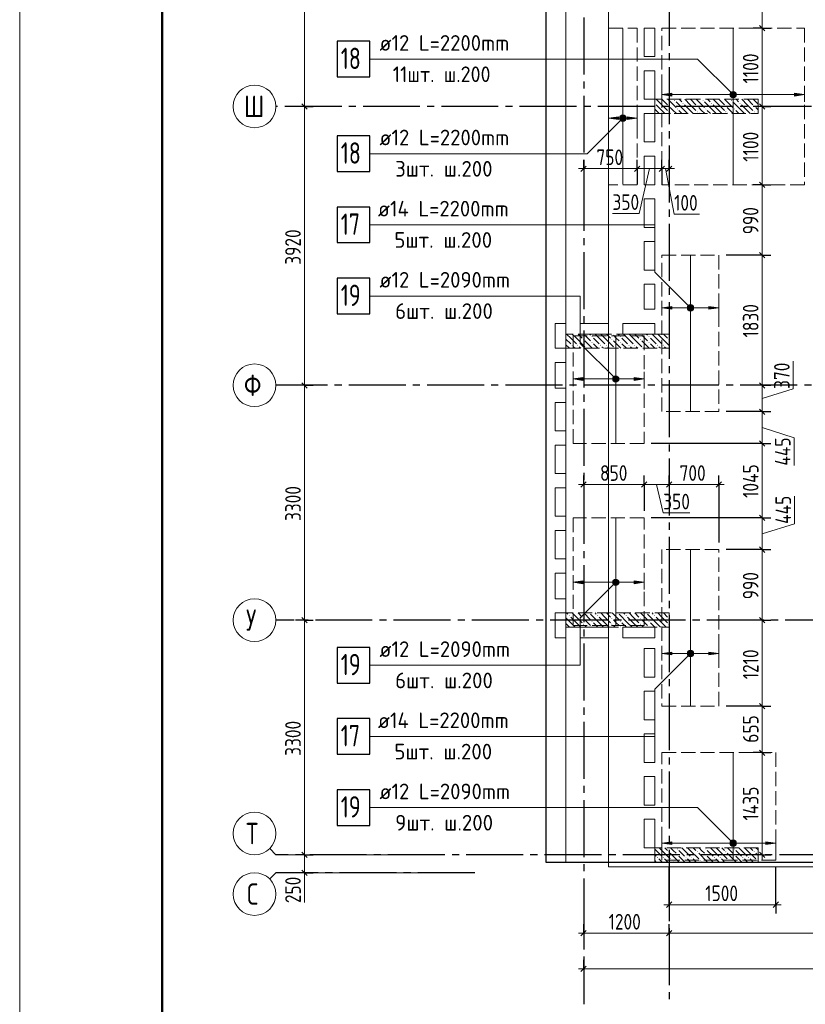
# Model space of a CAD drawing. Header units: millimetres. Extents: x 0 to 32165, y 0 to 42000.
# Tile 2 of 12: x 0 to 11037, y 15930 to 29769. Entities that reach past the tile are written whole.
import ezdxf

# ---------------------------------------------------------------- set-up
doc = ezdxf.new("R2010")
doc.units = ezdxf.units.MM
doc.linetypes.add('______2', pattern=[270, 200, -70])
doc.linetypes.add('______5', pattern=[1100, 800, -100, 100, -100])
for name, color, linetype, lineweight in [('Standard', 7, 'Continuous', 25), ('ДОП Верх по Х', 7, 'Continuous', 25), ('ЖБ Пилон', 180, 'Continuous', 25), ('Оси', 40, '______5', 18), ('Позиционная метка номер позиции', 7, 'Continuous', 13), ('Примечания', 7, 'Continuous', 25), ('Размерная выноска', 7, 'Continuous', 13)]:
    doc.layers.add(name, color=color, linetype=linetype, lineweight=lineweight)
doc.layers.add('ЖБ Перекрытие верхний уровень', color=7, linetype='Continuous', lineweight=25, true_color=0xe0e0ff)
doc.styles.add('GOST 2.304-81', font='txt')
doc.styles.add('ISOCPEUR', font='txt')

msp = doc.modelspace()

# ---------------------------------------------------------------- hatches: boundary and pattern name
at = {"layer": 'ДОП Верх по Х', "linetype": 'Continuous', "lineweight": 13, "transparency": 33554687}
for points in [[(9164, 28695), (9024, 28715), (9164, 28735)], [(8414, 28365), (8274, 28385), (8414, 28405)], [(9164, 25699), (9024, 25719), (9164, 25739)], [(7914, 24699), (7774, 24719), (7914, 24739)], [(7914, 21841), (7774, 21861), (7914, 21881)], [(9164, 20841), (9024, 20861), (9164, 20881)], [(9164, 18175), (9024, 18195), (9164, 18215)]]:
    msp.add_hatch(color=7, dxfattribs=at).paths.add_polyline_path(points, flags=16)
for points in [[(9992, 28696), (9992, 28733), (9986, 28715)], [(9992, 28733), (10005, 28682), (10005, 28747)], [(9992, 28733), (9992, 28696), (10005, 28682)], [(10005, 28747), (10024, 28677), (10024, 28752)], [(10005, 28747), (10005, 28682), (10024, 28677)], [(10024, 28752), (10024, 28677), (10043, 28682)], [(10024, 28752), (10043, 28682), (10043, 28747)], [(10043, 28747), (10043, 28682), (10056, 28696)], [(10043, 28747), (10056, 28696), (10056, 28733)], [(10056, 28733), (10056, 28696), (10061, 28715)], [(10884, 28695), (11024, 28715), (10884, 28735)], [(8442, 28367), (8442, 28404), (8436, 28385)], [(8442, 28404), (8455, 28353), (8455, 28418)], [(8442, 28404), (8442, 28367), (8455, 28353)], [(8455, 28418), (8474, 28348), (8474, 28423)], [(8455, 28418), (8455, 28353), (8474, 28348)], [(8474, 28423), (8474, 28348), (8493, 28353)], [(8474, 28423), (8493, 28353), (8493, 28418)], [(8493, 28418), (8493, 28353), (8506, 28367)], [(8493, 28418), (8506, 28367), (8506, 28404)], [(8506, 28404), (8506, 28367), (8511, 28385)], [(8534, 28365), (8674, 28385), (8534, 28405)], [(9392, 25738), (9405, 25687), (9405, 25751)], [(9405, 25751), (9424, 25682), (9424, 25757)], [(9405, 25751), (9405, 25687), (9424, 25682)], [(9424, 25757), (9424, 25682), (9443, 25687)], [(9424, 25757), (9443, 25687), (9443, 25751)], [(9443, 25751), (9443, 25687), (9456, 25700)], [(9443, 25751), (9456, 25700), (9456, 25738)], [(9392, 25700), (9392, 25738), (9386, 25719)], [(9392, 25738), (9392, 25700), (9405, 25687)], [(9456, 25738), (9456, 25700), (9461, 25719)], [(9684, 25699), (9824, 25719), (9684, 25739)], [(8342, 24700), (8342, 24738), (8336, 24719)], [(8342, 24738), (8355, 24687), (8355, 24751)], [(8342, 24738), (8342, 24700), (8355, 24687)], [(8355, 24751), (8374, 24682), (8374, 24757)], [(8355, 24751), (8355, 24687), (8374, 24682)], [(8374, 24757), (8374, 24682), (8393, 24687)], [(8374, 24757), (8393, 24687), (8393, 24751)], [(8393, 24751), (8393, 24687), (8406, 24700)], [(8393, 24751), (8406, 24700), (8406, 24738)], [(8406, 24738), (8406, 24700), (8411, 24719)], [(8634, 24699), (8774, 24719), (8634, 24739)], [(8342, 21842), (8342, 21880), (8336, 21861)], [(8342, 21880), (8355, 21829), (8355, 21893)], [(8342, 21880), (8342, 21842), (8355, 21829)], [(8355, 21893), (8374, 21824), (8374, 21898)], [(8355, 21893), (8355, 21829), (8374, 21824)], [(8374, 21898), (8374, 21824), (8393, 21829)], [(8374, 21898), (8393, 21829), (8393, 21893)], [(8393, 21893), (8393, 21829), (8406, 21842)], [(8393, 21893), (8406, 21842), (8406, 21880)], [(8406, 21880), (8406, 21842), (8411, 21861)], [(8634, 21841), (8774, 21861), (8634, 21881)], [(9405, 20893), (9424, 20824), (9424, 20898)], [(9424, 20898), (9424, 20824), (9443, 20829)], [(9424, 20898), (9443, 20829), (9443, 20893)], [(9392, 20842), (9392, 20880), (9386, 20861)], [(9392, 20880), (9405, 20829), (9405, 20893)], [(9392, 20880), (9392, 20842), (9405, 20829)], [(9405, 20893), (9405, 20829), (9424, 20824)], [(9443, 20893), (9443, 20829), (9456, 20842)], [(9443, 20893), (9456, 20842), (9456, 20880)], [(9456, 20880), (9456, 20842), (9461, 20861)], [(9684, 20841), (9824, 20861), (9684, 20881)], [(9992, 18176), (9992, 18213), (9986, 18195)], [(9992, 18213), (10005, 18162), (10005, 18227)], [(9992, 18213), (9992, 18176), (10005, 18162)], [(10005, 18227), (10024, 18157), (10024, 18232)], [(10005, 18227), (10005, 18162), (10024, 18157)], [(10024, 18232), (10024, 18157), (10043, 18162)], [(10024, 18232), (10043, 18162), (10043, 18227)], [(10043, 18227), (10043, 18162), (10056, 18176)], [(10043, 18227), (10056, 18176), (10056, 18213)], [(10056, 18213), (10056, 18176), (10061, 18195)], [(10484, 18175), (10624, 18195), (10484, 18215)]]:
    msp.add_hatch(color=7, dxfattribs=at).paths.add_polyline_path(points)
at = {"layer": 'ЖБ Пилон', "linetype": 'Continuous', "lineweight": 18, "transparency": 33554687}
for points in [[(8924, 28597), (8927, 28593), (8924, 28590)], [(9114, 28553), (9121, 28560), (9127, 28553), (9121, 28547)], [(9194, 28633), (9201, 28640), (9207, 28633), (9201, 28627)], [(9234, 28513), (9241, 28520), (9247, 28513), (9241, 28507)], [(9314, 28593), (9321, 28600), (9327, 28593), (9321, 28587)], [(9514, 28553), (9521, 28560), (9527, 28553), (9521, 28547)], [(9594, 28633), (9601, 28640), (9607, 28633), (9601, 28627)], [(9634, 28513), (9641, 28520), (9647, 28513), (9641, 28507)], [(9714, 28593), (9721, 28600), (9727, 28593), (9721, 28587)], [(9914, 28553), (9921, 28560), (9927, 28553), (9921, 28547)], [(9994, 28633), (10001, 28640), (10007, 28633), (10001, 28627)], [(10034, 28513), (10041, 28520), (10047, 28513), (10041, 28507)], [(10114, 28593), (10121, 28600), (10127, 28593), (10121, 28587)], [(10314, 28553), (10321, 28560), (10327, 28553), (10321, 28547)], [(9114, 28473), (9121, 28480), (9127, 28473), (9121, 28467)], [(9514, 28473), (9521, 28480), (9527, 28473), (9521, 28467)], [(9914, 28473), (9921, 28480), (9927, 28473), (9921, 28467)], [(10314, 28473), (10321, 28480), (10327, 28473), (10321, 28467)], [(7924, 25350), (7921, 25347), (7918, 25350)], [(8324, 25350), (8321, 25347), (8318, 25350)], [(8724, 25350), (8721, 25347), (8718, 25350)], [(9124, 25350), (9121, 25347), (9118, 25350), (9124, 25350)], [(7754, 25193), (7761, 25200), (7767, 25193), (7761, 25187)], [(7834, 25193), (7841, 25200), (7847, 25193), (7841, 25187)], [(7914, 25273), (7921, 25280), (7927, 25273), (7921, 25267)], [(8034, 25313), (8041, 25320), (8047, 25313), (8041, 25307)], [(8034, 25233), (8041, 25240), (8047, 25233), (8041, 25227)], [(8154, 25193), (8161, 25200), (8167, 25193), (8161, 25187)], [(8234, 25193), (8241, 25200), (8247, 25193), (8241, 25187)], [(8314, 25273), (8321, 25280), (8327, 25273), (8321, 25267)], [(8434, 25313), (8441, 25320), (8447, 25313), (8441, 25307)], [(8434, 25233), (8441, 25240), (8447, 25233), (8441, 25227)], [(8554, 25193), (8561, 25200), (8567, 25193), (8561, 25187)], [(8634, 25193), (8641, 25200), (8647, 25193), (8641, 25187)], [(8714, 25273), (8721, 25280), (8727, 25273), (8721, 25267)], [(8834, 25313), (8841, 25320), (8847, 25313), (8841, 25307)], [(8834, 25233), (8841, 25240), (8847, 25233), (8841, 25227)], [(8954, 25193), (8961, 25200), (8967, 25193), (8961, 25187)], [(9034, 25193), (9041, 25200), (9047, 25193), (9041, 25187)], [(9114, 25273), (9121, 25280), (9124, 25277), (9124, 25270), (9121, 25267)], [(7954, 25153), (7961, 25160), (7967, 25153), (7964, 25150), (7958, 25150)], [(8354, 25153), (8361, 25160), (8367, 25153), (8364, 25150), (8358, 25150)], [(8754, 25153), (8761, 25160), (8767, 25153), (8764, 25150), (8758, 25150)], [(7714, 21393), (7721, 21400), (7727, 21393), (7721, 21387)], [(7914, 21353), (7921, 21360), (7927, 21353), (7921, 21347)], [(8004, 21430), (8001, 21427), (7998, 21430)], [(8034, 21313), (8041, 21320), (8047, 21313), (8041, 21307)], [(8114, 21393), (8121, 21400), (8127, 21393), (8121, 21387)], [(8314, 21353), (8321, 21360), (8327, 21353), (8321, 21347)], [(8404, 21430), (8401, 21427), (8398, 21430)], [(8434, 21313), (8441, 21320), (8447, 21313), (8441, 21307)], [(8514, 21393), (8521, 21400), (8527, 21393), (8521, 21387)], [(8714, 21353), (8721, 21360), (8727, 21353), (8721, 21347)], [(8804, 21430), (8801, 21427), (8798, 21430)], [(8834, 21313), (8841, 21320), (8847, 21313), (8841, 21307)], [(8914, 21393), (8921, 21400), (8927, 21393), (8921, 21387)], [(9114, 21353), (9121, 21360), (9124, 21357), (9124, 21350), (9121, 21347)], [(7914, 21273), (7921, 21280), (7927, 21273), (7921, 21267)], [(8034, 21233), (8041, 21240), (8047, 21233), (8044, 21230), (8038, 21230)], [(8314, 21273), (8321, 21280), (8327, 21273), (8321, 21267)], [(8434, 21233), (8441, 21240), (8447, 21233), (8444, 21230), (8438, 21230)], [(8714, 21273), (8721, 21280), (8727, 21273), (8721, 21267)], [(8834, 21233), (8841, 21240), (8847, 21233), (8844, 21230), (8838, 21230)], [(9114, 21273), (9121, 21280), (9124, 21277), (9124, 21270), (9121, 21267)], [(8954, 17993), (8961, 18000), (8967, 17993), (8961, 17987)], [(9034, 17993), (9041, 18000), (9047, 17993), (9041, 17987)], [(9114, 18073), (9121, 18080), (9127, 18073), (9121, 18067)], [(9234, 18113), (9241, 18120), (9247, 18113), (9241, 18107)], [(9234, 18033), (9241, 18040), (9247, 18033), (9241, 18027)], [(9354, 17993), (9361, 18000), (9367, 17993), (9361, 17987)], [(9434, 17993), (9441, 18000), (9447, 17993), (9441, 17987)], [(9514, 18073), (9521, 18080), (9527, 18073), (9521, 18067)], [(9634, 18113), (9641, 18120), (9647, 18113), (9641, 18107)], [(9634, 18033), (9641, 18040), (9647, 18033), (9641, 18027)], [(9754, 17993), (9761, 18000), (9767, 17993), (9761, 17987)], [(9834, 17993), (9841, 18000), (9847, 17993), (9841, 17987)], [(9914, 18073), (9921, 18080), (9927, 18073), (9921, 18067)], [(10034, 18113), (10041, 18120), (10047, 18113), (10041, 18107)], [(10034, 18033), (10041, 18040), (10047, 18033), (10041, 18027)], [(10154, 17993), (10161, 18000), (10167, 17993), (10161, 17987)], [(10234, 17993), (10241, 18000), (10247, 17993), (10241, 17987)], [(10314, 18073), (10321, 18080), (10327, 18073), (10321, 18067)], [(9154, 17953), (9161, 17960), (9167, 17953), (9161, 17947)], [(9554, 17953), (9561, 17960), (9567, 17953), (9561, 17947)], [(9954, 17953), (9961, 17960), (9967, 17953), (9961, 17947)], [(10354, 17953), (10361, 17960), (10367, 17953), (10361, 17947)]]:
    msp.add_hatch(color=7, dxfattribs=at).paths.add_polyline_path(points, flags=16)
at = {"layer": 'Позиционная метка номер позиции', "linetype": 'Continuous', "lineweight": 13, "transparency": 33554687}
for points in [[(9992, 28683), (10035, 28758), (9981, 28703)], [(9981, 28703), (10035, 28758), (10013, 28758)], [(9981, 28703), (10013, 28758), (9981, 28726)], [(9981, 28726), (10013, 28758), (9992, 28746)], [(9992, 28683), (10056, 28746), (10035, 28758)], [(10013, 28671), (10056, 28746), (9992, 28683)], [(10013, 28671), (10067, 28726), (10056, 28746)], [(10035, 28671), (10067, 28726), (10013, 28671)], [(10035, 28671), (10067, 28703), (10067, 28726)], [(10067, 28703), (10035, 28671), (10056, 28683)], [(8506, 28354), (8442, 28417), (8431, 28397)], [(8506, 28354), (8431, 28397), (8485, 28342)], [(8485, 28342), (8431, 28397), (8431, 28374)], [(8485, 28342), (8431, 28374), (8463, 28342)], [(8463, 28342), (8431, 28374), (8442, 28354)], [(8517, 28374), (8463, 28429), (8442, 28417)], [(8517, 28374), (8442, 28417), (8506, 28354)], [(8517, 28397), (8485, 28429), (8463, 28429)], [(8517, 28397), (8463, 28429), (8517, 28374)], [(8485, 28429), (8517, 28397), (8506, 28417)], [(9392, 25687), (9435, 25762), (9381, 25708)], [(9381, 25708), (9435, 25762), (9413, 25762)], [(9381, 25708), (9413, 25762), (9381, 25730)], [(9381, 25730), (9413, 25762), (9392, 25751)], [(9392, 25687), (9456, 25751), (9435, 25762)], [(9413, 25676), (9456, 25751), (9392, 25687)], [(9413, 25676), (9467, 25730), (9456, 25751)], [(9435, 25676), (9467, 25730), (9413, 25676)], [(9435, 25676), (9467, 25708), (9467, 25730)], [(9467, 25708), (9435, 25676), (9456, 25687)], [(8342, 24687), (8385, 24762), (8331, 24708)], [(8331, 24708), (8385, 24762), (8363, 24762)], [(8331, 24708), (8363, 24762), (8331, 24730)], [(8331, 24730), (8363, 24762), (8342, 24751)], [(8342, 24687), (8406, 24751), (8385, 24762)], [(8363, 24676), (8406, 24751), (8342, 24687)], [(8363, 24676), (8417, 24730), (8406, 24751)], [(8385, 24676), (8417, 24730), (8363, 24676)], [(8385, 24676), (8417, 24708), (8417, 24730)], [(8417, 24708), (8385, 24676), (8406, 24687)], [(8406, 21829), (8342, 21893), (8331, 21872)], [(8406, 21829), (8331, 21872), (8385, 21818)], [(8385, 21818), (8331, 21872), (8331, 21850)], [(8417, 21850), (8363, 21904), (8342, 21893)], [(8417, 21850), (8342, 21893), (8406, 21829)], [(8417, 21872), (8385, 21904), (8363, 21904)], [(8417, 21872), (8363, 21904), (8417, 21850)], [(8385, 21904), (8417, 21872), (8406, 21893)], [(8385, 21818), (8331, 21850), (8363, 21818)], [(8363, 21818), (8331, 21850), (8342, 21829)], [(9467, 20850), (9413, 20904), (9392, 20893)], [(9467, 20872), (9435, 20904), (9413, 20904)], [(9467, 20872), (9413, 20904), (9467, 20850)], [(9435, 20904), (9467, 20872), (9456, 20893)], [(9456, 20829), (9392, 20893), (9381, 20872)], [(9456, 20829), (9381, 20872), (9435, 20818)], [(9435, 20818), (9381, 20872), (9381, 20850)], [(9435, 20818), (9381, 20850), (9413, 20818)], [(9413, 20818), (9381, 20850), (9392, 20829)], [(9467, 20850), (9392, 20893), (9456, 20829)], [(9992, 18163), (10035, 18238), (9981, 18183)], [(9981, 18183), (10035, 18238), (10013, 18238)], [(9981, 18183), (10013, 18238), (9981, 18206)], [(9981, 18206), (10013, 18238), (9992, 18226)], [(9992, 18163), (10056, 18226), (10035, 18238)], [(10013, 18151), (10056, 18226), (9992, 18163)], [(10013, 18151), (10067, 18206), (10056, 18226)], [(10035, 18151), (10067, 18206), (10013, 18151)], [(10035, 18151), (10067, 18183), (10067, 18206)], [(10067, 18183), (10035, 18151), (10056, 18163)]]:
    msp.add_hatch(color=7, dxfattribs=at).paths.add_polyline_path(points)

# ---------------------------------------------------------------- linework, layer by layer
at = {"layer": 'Standard', "color": 7, "linetype": 'Continuous', "lineweight": 13, "transparency": 33554687}
for p, q in [((4000, 32470), (4000, 28550)), ((10430, 30640), (10430, 29650)), ((10430, 29650), (10430, 28550)), ((4000, 28550), (4000, 24630)), ((10430, 28550), (10430, 27450)), ((7924, 27675), (7849, 27675)), ((8674, 27675), (9024, 27675)), ((8849, 27675), (8704, 27044)), ((9024, 27675), (9124, 27675)), ((9074, 27675), (9194, 27035)), ((9124, 27675), (9199, 27675)), ((10430, 27450), (10430, 26460)), ((8704, 27044), (8328, 27044)), ((9194, 27035), (9553, 27035)), ((10430, 26460), (10430, 24630)), ((10868, 24579), (10868, 24970)), ((4000, 24630), (4000, 21330)), ((10430, 24630), (10430, 24260)), ((10430, 24445), (10868, 24579)), ((10430, 24260), (10430, 23813)), ((10430, 24036), (10880, 23891)), ((10430, 23813), (10430, 22767)), ((10880, 23891), (10880, 23501)), ((7924, 23237), (7849, 23237)), ((8774, 23237), (9124, 23237)), ((8949, 23237), (9041, 22836)), ((9124, 23237), (9824, 23237)), ((9824, 23237), (9899, 23237)), ((10888, 22682), (10888, 23073)), ((9041, 22836), (9417, 22836)), ((10430, 22767), (10430, 22320)), ((10430, 22543), (10888, 22682)), ((10430, 22320), (10430, 21330)), ((4000, 21330), (4000, 18030)), ((10430, 21330), (10430, 20120)), ((10430, 20120), (10430, 19467)), ((10430, 19467), (10430, 18030)), ((3600, 18030), (3512, 18118)), ((3600, 18030), (5802, 18030)), ((4000, 18030), (4000, 17780)), ((10430, 18030), (10430, 17955)), ((3600, 17780), (3512, 17692)), ((3600, 17780), (5802, 17780)), ((4000, 17780), (4000, 17705)), ((9124, 17330), (9049, 17330)), ((9124, 17330), (10624, 17330)), ((10624, 17330), (10699, 17330)), ((7924, 16930), (7849, 16930)), ((7924, 16930), (9124, 16930)), ((9124, 16930), (14624, 16930)), ((7924, 16430), (7849, 16430)), ((7924, 16430), (26374, 16430))]:
    msp.add_line(p, q, dxfattribs=at)
at = {"layer": 'Standard', "color": 251, "linetype": 'Continuous', "lineweight": -3, "true_color": 0x656565, "transparency": 33554687}
for p, q in [((10430, 29650), (10305, 29650)), ((10430, 29650), (10555, 29650)), ((10430, 29650), (10430, 29650)), ((4000, 28550), (3875, 28550)), ((4000, 28550), (4125, 28550)), ((4000, 28550), (4000, 28550)), ((10430, 28550), (10305, 28550)), ((10430, 28550), (10555, 28550)), ((10430, 28550), (10430, 28550)), ((7924, 27675), (7924, 27800)), ((8674, 27675), (8674, 27800)), ((9024, 27675), (9024, 27800)), ((9124, 27675), (9124, 27800)), ((7924, 27675), (7924, 27550)), ((7924, 27675), (7924, 27675)), ((8674, 27675), (8674, 27550)), ((8674, 27675), (8674, 27459)), ((9024, 27675), (9024, 27550)), ((9024, 27675), (9024, 27459)), ((9124, 27675), (9124, 27550)), ((9124, 27675), (9124, 27459)), ((10430, 27450), (10305, 27450)), ((10430, 27450), (10555, 27450)), ((10430, 27450), (10430, 27450)), ((10430, 26460), (10305, 26460)), ((10430, 26460), (10555, 26460)), ((4000, 24630), (3875, 24630)), ((4000, 24630), (4125, 24630)), ((4000, 24630), (4000, 24630)), ((10430, 24630), (10305, 24630)), ((10430, 24630), (10555, 24630)), ((10430, 24260), (10305, 24260)), ((10430, 24260), (10555, 24260)), ((10430, 23813), (10305, 23813)), ((10430, 23813), (10555, 23813)), ((7924, 23237), (7924, 23362)), ((8774, 23237), (8774, 23362)), ((9124, 23237), (9124, 23362)), ((9824, 23237), (9824, 23362)), ((7924, 23237), (7924, 23112)), ((7924, 23237), (7924, 22867)), ((8774, 23237), (8774, 23112)), ((9124, 23237), (9124, 23112)), ((9124, 23237), (9124, 23237)), ((9824, 23237), (9824, 23112)), ((9824, 23237), (9824, 22420)), ((10430, 22767), (10305, 22767)), ((10430, 22767), (10555, 22767)), ((10430, 22320), (10305, 22320)), ((10430, 22320), (10555, 22320)), ((4000, 21330), (3875, 21330)), ((4000, 21330), (4125, 21330)), ((4000, 21330), (4000, 21330)), ((10430, 21330), (10305, 21330)), ((10430, 21330), (10555, 21330)), ((10430, 21330), (10430, 21330)), ((10430, 20120), (10305, 20120)), ((10430, 20120), (10555, 20120)), ((10430, 19467), (10305, 19467)), ((10430, 19467), (10555, 19467)), ((10430, 19467), (10518, 19467)), ((4000, 18030), (3875, 18030)), ((4000, 18030), (4125, 18030)), ((4000, 18030), (4000, 18030)), ((10430, 18030), (10305, 18030)), ((10430, 18030), (10555, 18030)), ((10430, 18030), (10430, 18030)), ((9124, 17330), (9124, 17855)), ((10624, 17330), (10624, 17855)), ((4000, 17780), (3875, 17780)), ((4000, 17780), (4125, 17780)), ((4000, 17780), (4000, 17780)), ((9124, 17330), (9124, 17455)), ((10624, 17330), (10624, 17455)), ((9124, 17330), (9124, 17205)), ((10624, 17330), (10624, 17205)), ((7924, 16930), (7924, 17055)), ((9124, 16930), (9124, 17055)), ((7924, 16930), (7924, 16805)), ((7924, 16930), (7924, 16930)), ((9124, 16930), (9124, 16805)), ((9124, 16930), (9124, 16930)), ((7924, 16430), (7924, 16555)), ((7924, 16430), (7924, 16305)), ((7924, 16430), (7924, 16430))]:
    msp.add_line(p, q, dxfattribs=at)
at = {"layer": 'Standard', "color": 7, "linetype": 'Continuous', "lineweight": 25, "transparency": 33554687}
for p, q in [((10392, 29687), (10467, 29612)), ((3962, 28587), (4038, 28512)), ((10392, 28587), (10467, 28512)), ((7886, 27637), (7961, 27712)), ((8636, 27637), (8711, 27712)), ((8986, 27637), (9061, 27712)), ((9086, 27637), (9161, 27712)), ((10392, 27487), (10467, 27412)), ((10392, 26497), (10467, 26422)), ((3962, 24667), (4038, 24592)), ((10392, 24667), (10467, 24592)), ((10392, 24297), (10467, 24222)), ((10392, 23850), (10467, 23775)), ((7886, 23199), (7961, 23274)), ((8736, 23199), (8811, 23274)), ((9086, 23199), (9161, 23274)), ((9786, 23199), (9861, 23274)), ((10392, 22804), (10467, 22729)), ((10392, 22358), (10467, 22282)), ((3962, 21367), (4038, 21292)), ((10392, 21367), (10467, 21292)), ((10392, 20158), (10467, 20082)), ((10392, 19504), (10467, 19429)), ((3962, 18068), (4038, 17992)), ((10392, 18068), (10467, 17992)), ((3962, 17817), (4038, 17742)), ((9086, 17292), (9161, 17368)), ((10586, 17292), (10661, 17368)), ((7886, 16892), (7961, 16968)), ((9086, 16892), (9161, 16968)), ((7886, 16392), (7961, 16468))]:
    msp.add_line(p, q, dxfattribs=at)
at = {"layer": 'Standard', "color": 7, "linetype": 'Continuous', "lineweight": 13, "transparency": 33554687}
msp.add_lwpolyline([(0, 0), (29700, 0), (29700, 42000), (0, 42000), (0, 0)], close=True, dxfattribs=at)
for points in [[(29700, 42000), (0, 42000), (0, 0), (29700, 0), (29700, 42000)], [(29700, 42000), (0, 42000), (0, 0), (29700, 0), (29700, 42000)], [(7674, 17930), (25874, 17930), (25874, 39170), (7674, 39170), (7674, 17930)], [(7924, 27675), (8007, 27675), (8007, 27675), (8060, 27675), (8060, 27675), (8674, 27675)], [(7924, 23237), (8130, 23237), (8130, 23237), (8774, 23237)]]:
    msp.add_lwpolyline(points, dxfattribs=at)
at = {"layer": 'Standard', "color": 7, "linetype": 'Continuous', "lineweight": 50, "transparency": 33554687}
msp.add_lwpolyline([(2000, 41500), (29200, 41500), (29200, 500), (2000, 500), (2000, 41500)], close=True, dxfattribs=at)
at = {"layer": 'Standard', "color": 7, "linetype": 'Continuous', "lineweight": 25, "transparency": 33554687}
msp.add_lwpolyline([(7394, 17930), (27024, 17930), (27024, 39500), (7394, 39500), (7394, 17930)], dxfattribs=at)
at = {"layer": 'Standard', "color": 254, "linetype": 'Continuous', "lineweight": 13, "true_color": 0xc4c4ff, "transparency": 33554687}
msp.add_lwpolyline([(8274, 17861), (25924, 17861), (25924, 39239), (8274, 39239), (8274, 17861)], dxfattribs=at)
at = {"layer": 'Standard', "color": 251, "linetype": 'Continuous', "lineweight": -3, "true_color": 0x656565, "transparency": 33554687}
for points in [[(10430, 26460), (10413, 26460), (10413, 26460), (10413, 26460), (10413, 26460), (10413, 26460), (10413, 26460), (10413, 26460), (10413, 26460), (10413, 26460), (10413, 26460), (10413, 26460), (10413, 26460), (9924, 26460)], [(10430, 24630), (10413, 24630), (10413, 24630), (10413, 24630), (10413, 24630), (10413, 24630), (10413, 24630), (10413, 24630), (10413, 24630), (10413, 24630), (10413, 24630), (10401, 24630)], [(10430, 24260), (10413, 24260), (10413, 24260), (10413, 24260), (10413, 24260), (10413, 24260), (10413, 24260), (10413, 24260), (10413, 24260), (10413, 24260), (10413, 24260), (9924, 24260)], [(10430, 23813), (10413, 23813), (10413, 23813), (10413, 23813), (10413, 23813), (10413, 23813), (10413, 23813), (10413, 23813), (10413, 23813), (10413, 23813), (10413, 23813), (8874, 23813)], [(8774, 23237), (8774, 22959), (8774, 22959), (8774, 22867)], [(10430, 22767), (10413, 22767), (10413, 22767), (10413, 22767), (10413, 22767), (10413, 22767), (10413, 22767), (10413, 22767), (10413, 22767), (8874, 22767)], [(10430, 22320), (10413, 22320), (10413, 22320), (10413, 22320), (10413, 22320), (10413, 22320), (10413, 22320), (10413, 22320), (10413, 22320), (9924, 22320)], [(10430, 20120), (10413, 20120), (10413, 20120), (10413, 20120), (10413, 20120), (9924, 20120)]]:
    msp.add_lwpolyline(points, dxfattribs=at)
at = {"layer": 'ДОП Верх по Х', "color": 7, "linetype": 'Continuous', "lineweight": 18, "transparency": 33554687}
for p, q in [((8474, 29644), (8474, 27456)), ((10024, 29644), (10024, 27456)), ((9424, 26453), (9424, 24267)), ((8374, 23819), (8374, 25319)), ((8374, 22761), (8374, 21261)), ((9424, 20127), (9424, 22313)), ((10024, 19461), (10024, 17961))]:
    msp.add_line(p, q, dxfattribs=at)
at = {"layer": 'ДОП Верх по Х', "color": 7, "linetype": 'Continuous', "lineweight": 13, "transparency": 33554687}
for p, q in [((5035, 29215), (7121, 29215)), ((5035, 27885), (7121, 27885)), ((5013, 26885), (7121, 26885)), ((5035, 25885), (7121, 25885)), ((5035, 20695), (7121, 20695)), ((5013, 19695), (7121, 19695)), ((5035, 18695), (7121, 18695))]:
    msp.add_line(p, q, dxfattribs=at)
at = {"layer": 'ДОП Верх по Х', "color": 251, "linetype": 'Continuous', "lineweight": 13, "true_color": 0x494949, "transparency": 33554687}
for p, q in [((9024, 28715), (9024, 28815)), ((11024, 28715), (11024, 28815)), ((9024, 28715), (9164, 28735)), ((9164, 28695), (9024, 28715)), ((9024, 28715), (9024, 28615)), ((9024, 28715), (9024, 28715)), ((9164, 28735), (9164, 28695)), ((9164, 28715), (9994, 28715)), ((10024, 28752), (10024, 28752)), ((10024, 28677), (10024, 28677)), ((10054, 28715), (10884, 28715)), ((11024, 28715), (10884, 28735)), ((10884, 28735), (10884, 28695)), ((10884, 28695), (11024, 28715)), ((11024, 28715), (11024, 28615)), ((11024, 28715), (11024, 28715)), ((8274, 28385), (8274, 28485)), ((8274, 28385), (8414, 28405)), ((8414, 28365), (8274, 28385)), ((8274, 28385), (8274, 28285)), ((8274, 28385), (8274, 28385)), ((8414, 28405), (8414, 28365)), ((8414, 28385), (8444, 28385)), ((8474, 28423), (8474, 28423)), ((8504, 28385), (8534, 28385)), ((8674, 28385), (8534, 28405)), ((8534, 28405), (8534, 28365)), ((8534, 28365), (8674, 28385)), ((8674, 28385), (8674, 28485)), ((8674, 28385), (8674, 28285)), ((8674, 28385), (8674, 28385)), ((8474, 28348), (8474, 28348)), ((9024, 25719), (9024, 25819)), ((9424, 25757), (9424, 25757)), ((9824, 25719), (9824, 25819)), ((9024, 25719), (9164, 25739)), ((9164, 25699), (9024, 25719)), ((9024, 25719), (9024, 25619)), ((9024, 25719), (9024, 25719)), ((9164, 25739), (9164, 25699)), ((9164, 25719), (9394, 25719)), ((9424, 25682), (9424, 25682)), ((9454, 25719), (9684, 25719)), ((9824, 25719), (9684, 25739)), ((9684, 25739), (9684, 25699)), ((9684, 25699), (9824, 25719)), ((9824, 25719), (9824, 25619)), ((9824, 25719), (9824, 25719)), ((7774, 24719), (7774, 24819)), ((8774, 24719), (8774, 24819)), ((7774, 24719), (7914, 24739)), ((7914, 24699), (7774, 24719)), ((7774, 24719), (7774, 24619)), ((7774, 24719), (7774, 24719)), ((7914, 24739), (7914, 24699)), ((7914, 24719), (8344, 24719)), ((8374, 24757), (8374, 24757)), ((8374, 24682), (8374, 24682)), ((8404, 24719), (8634, 24719)), ((8774, 24719), (8634, 24739)), ((8634, 24739), (8634, 24699)), ((8634, 24699), (8774, 24719)), ((8774, 24719), (8774, 24619)), ((8774, 24719), (8774, 24719)), ((7774, 21861), (7774, 21961)), ((7774, 21861), (7914, 21881)), ((7914, 21881), (7914, 21841)), ((8374, 21898), (8374, 21898)), ((8774, 21861), (8634, 21881)), ((8634, 21881), (8634, 21841)), ((8774, 21861), (8774, 21961)), ((7914, 21841), (7774, 21861)), ((7774, 21861), (7774, 21761)), ((7774, 21861), (7774, 21861)), ((7914, 21861), (8344, 21861)), ((8374, 21824), (8374, 21824)), ((8404, 21861), (8634, 21861)), ((8634, 21841), (8774, 21861)), ((8774, 21861), (8774, 21761)), ((8774, 21861), (8774, 21861)), ((9024, 20861), (9024, 20961)), ((9424, 20898), (9424, 20898)), ((9824, 20861), (9824, 20961)), ((9024, 20861), (9164, 20881)), ((9164, 20841), (9024, 20861)), ((9024, 20861), (9024, 20761)), ((9024, 20861), (9024, 20861)), ((9164, 20881), (9164, 20841)), ((9164, 20861), (9394, 20861)), ((9424, 20824), (9424, 20824)), ((9454, 20861), (9684, 20861)), ((9824, 20861), (9684, 20881)), ((9684, 20881), (9684, 20841)), ((9684, 20841), (9824, 20861)), ((9824, 20861), (9824, 20761)), ((9824, 20861), (9824, 20861)), ((9024, 18195), (9024, 18295)), ((10624, 18195), (10624, 18295)), ((9024, 18195), (9164, 18215)), ((9164, 18175), (9024, 18195)), ((9024, 18195), (9024, 18095)), ((9024, 18195), (9024, 18195)), ((9164, 18215), (9164, 18175)), ((9164, 18195), (9994, 18195)), ((10024, 18232), (10024, 18232)), ((10024, 18157), (10024, 18157)), ((10054, 18195), (10484, 18195)), ((10624, 18195), (10484, 18215)), ((10484, 18215), (10484, 18175)), ((10484, 18175), (10624, 18195)), ((10624, 18195), (10624, 18095)), ((10624, 18195), (10624, 18195))]:
    msp.add_line(p, q, dxfattribs=at)
at = {"layer": 'ДОП Верх по Х', "color": 7, "linetype": 'Continuous', "lineweight": 25, "transparency": 33554687}
for points in [[(4461, 28965), (4921, 28965), (4921, 29465), (4461, 29465), (4461, 28965)], [(4461, 27635), (4921, 27635), (4921, 28135), (4461, 28135), (4461, 27635)], [(4461, 26635), (4921, 26635), (4921, 27135), (4461, 27135), (4461, 26635)], [(4461, 25635), (4921, 25635), (4921, 26135), (4461, 26135), (4461, 25635)], [(4461, 20445), (4921, 20445), (4921, 20945), (4461, 20945), (4461, 20445)], [(4461, 19445), (4921, 19445), (4921, 19945), (4461, 19945), (4461, 19445)], [(4461, 18445), (4921, 18445), (4921, 18945), (4461, 18945), (4461, 18445)]]:
    msp.add_lwpolyline(points, dxfattribs=at)
at = {"layer": 'ДОП Верх по Х', "color": 251, "linetype": 'Continuous', "lineweight": 13, "true_color": 0x494949, "transparency": 33554687}
for centre in [(10024, 28715), (8474, 28385), (9424, 25719), (8374, 24719), (8374, 21861), (9424, 20861), (10024, 18195)]:
    msp.add_circle(centre, 37.5, dxfattribs=at)
at = {"layer": 'ЖБ Перекрытие верхний уровень', "color": 7, "linetype": 'Continuous', "lineweight": 18, "transparency": 33554687}
for p, q in [((7394, 39500), (7394, 17930)), ((8774, 29250), (8774, 29650)), ((8774, 29650), (8924, 29650)), ((8924, 29650), (8924, 29250)), ((8924, 29250), (8774, 29250)), ((8774, 28650), (8774, 29050)), ((8774, 29050), (8924, 29050)), ((8924, 29050), (8924, 28650)), ((8924, 28650), (8774, 28650)), ((8774, 28050), (8774, 28450)), ((8774, 28450), (8924, 28450)), ((8924, 28450), (8924, 28050)), ((8924, 28050), (8774, 28050)), ((8774, 27450), (8774, 27850)), ((8774, 27850), (8924, 27850)), ((8924, 27850), (8924, 27450)), ((8924, 27450), (8774, 27450)), ((8774, 26850), (8774, 27250)), ((8774, 27250), (8924, 27250)), ((8924, 27250), (8924, 26850)), ((8924, 26850), (8774, 26850)), ((8774, 26250), (8774, 26650)), ((8774, 26650), (8924, 26650)), ((8924, 26650), (8924, 26250)), ((8924, 26250), (8774, 26250)), ((8774, 26050), (8924, 26050)), ((8774, 25700), (8774, 26050)), ((8924, 26050), (8924, 25700)), ((8924, 25700), (8774, 25700)), ((7524, 25150), (7524, 25500)), ((7524, 25500), (7674, 25500)), ((7674, 25500), (7674, 25150)), ((7874, 25350), (7874, 25500)), ((7874, 25500), (8274, 25500)), ((8274, 25500), (8274, 25350)), ((8474, 25500), (8924, 25500)), ((8474, 25350), (8474, 25500)), ((8924, 25500), (8924, 25350)), ((8274, 25350), (7874, 25350)), ((8924, 25350), (8474, 25350)), ((7674, 25150), (7524, 25150)), ((7524, 24590), (7524, 24950)), ((7524, 24950), (7674, 24950)), ((7674, 24950), (7674, 24590)), ((7674, 24590), (7524, 24590)), ((7524, 23990), (7524, 24390)), ((7524, 24390), (7674, 24390)), ((7674, 24390), (7674, 23990)), ((7674, 23990), (7524, 23990)), ((7524, 23390), (7524, 23790)), ((7524, 23790), (7674, 23790)), ((7674, 23790), (7674, 23390)), ((7674, 23390), (7524, 23390)), ((7524, 22790), (7524, 23190)), ((7524, 23190), (7674, 23190)), ((7674, 23190), (7674, 22790)), ((7674, 22790), (7524, 22790)), ((7524, 22190), (7524, 22590)), ((7524, 22590), (7674, 22590)), ((7674, 22590), (7674, 22190)), ((7674, 22190), (7524, 22190)), ((7524, 21990), (7674, 21990)), ((7524, 21630), (7524, 21990)), ((7674, 21990), (7674, 21630)), ((7674, 21630), (7524, 21630)), ((7524, 21430), (7674, 21430)), ((7524, 21080), (7524, 21430)), ((7674, 21430), (7674, 21080)), ((7874, 21080), (7874, 21230)), ((7874, 21230), (8274, 21230)), ((8274, 21230), (8274, 21080)), ((8474, 21080), (8474, 21230)), ((8474, 21230), (8924, 21230)), ((8924, 21230), (8924, 21080)), ((7674, 21080), (7524, 21080)), ((8274, 21080), (7874, 21080)), ((8924, 21080), (8474, 21080)), ((8774, 20530), (8774, 20930)), ((8774, 20930), (8924, 20930)), ((8924, 20930), (8924, 20530)), ((8924, 20530), (8774, 20530)), ((8774, 19930), (8774, 20330)), ((8774, 20330), (8924, 20330)), ((8924, 20330), (8924, 19930)), ((8924, 19930), (8774, 19930)), ((8774, 19330), (8774, 19730)), ((8774, 19730), (8924, 19730)), ((8924, 19730), (8924, 19330)), ((8924, 19330), (8774, 19330)), ((8774, 18730), (8774, 19130)), ((8774, 19130), (8924, 19130)), ((8924, 19130), (8924, 18730)), ((8924, 18730), (8774, 18730)), ((8774, 18530), (8924, 18530)), ((8774, 18130), (8774, 18530)), ((8924, 18530), (8924, 18130)), ((8924, 18130), (8774, 18130)), ((7394, 17930), (22024, 17930))]:
    msp.add_line(p, q, dxfattribs=at)
at = {"layer": 'ЖБ Пилон', "color": 253, "linetype": '______2', "lineweight": 13, "true_color": 0xa0a0a0, "transparency": 33554687}
for p, q in [((10374, 28650), (8924, 28650)), ((8924, 28650), (8924, 28450)), ((10374, 28450), (10374, 28650)), ((8924, 28450), (10374, 28450)), ((9124, 25350), (7674, 25350)), ((7674, 25350), (7674, 25150)), ((9124, 25150), (9124, 25350)), ((7674, 25150), (9124, 25150)), ((9124, 21430), (7674, 21430)), ((7674, 21430), (7674, 21230)), ((9124, 21230), (9124, 21430)), ((7674, 21230), (9124, 21230)), ((10374, 18130), (8924, 18130)), ((8924, 18130), (8924, 17930)), ((10374, 17930), (10374, 18130)), ((8924, 17930), (10374, 17930))]:
    msp.add_line(p, q, dxfattribs=at)
at = {"layer": 'ЖБ Пилон', "color": 9, "linetype": 'Continuous', "lineweight": 18, "true_color": 0xc7c7c7, "transparency": 33554687}
for p, q in [((9021, 28573), (8944, 28650)), ((9024, 28650), (9101, 28573)), ((9104, 28650), (9221, 28533)), ((9264, 28650), (9301, 28613)), ((9421, 28573), (9344, 28650)), ((9424, 28650), (9501, 28573)), ((9504, 28650), (9621, 28533)), ((9664, 28650), (9701, 28613)), ((9821, 28573), (9744, 28650)), ((9824, 28650), (9901, 28573)), ((9904, 28650), (10021, 28533)), ((10064, 28650), (10101, 28613)), ((10221, 28573), (10144, 28650)), ((10224, 28650), (10301, 28573)), ((10304, 28650), (10374, 28580)), ((8941, 28493), (8924, 28510)), ((8941, 28573), (9021, 28493)), ((9021, 28573), (9101, 28493)), ((9181, 28493), (9141, 28533)), ((9341, 28493), (9221, 28613)), ((9341, 28573), (9421, 28493)), ((9421, 28573), (9501, 28493)), ((9581, 28493), (9541, 28533)), ((9741, 28493), (9621, 28613)), ((9741, 28573), (9821, 28493)), ((9821, 28573), (9901, 28493)), ((9981, 28493), (9941, 28533)), ((10141, 28493), (10021, 28613)), ((10141, 28573), (10221, 28493)), ((10221, 28573), (10301, 28493)), ((10374, 28500), (10341, 28533)), ((8941, 28493), (8984, 28450)), ((9021, 28493), (9064, 28450)), ((9141, 28453), (9144, 28450)), ((9221, 28453), (9181, 28493)), ((9261, 28493), (9304, 28450)), ((9341, 28493), (9384, 28450)), ((9421, 28493), (9464, 28450)), ((9541, 28453), (9544, 28450)), ((9621, 28453), (9581, 28493)), ((9661, 28493), (9704, 28450)), ((9741, 28493), (9784, 28450)), ((9821, 28493), (9864, 28450)), ((9941, 28453), (9944, 28450)), ((10021, 28453), (9981, 28493)), ((10061, 28493), (10104, 28450)), ((10141, 28493), (10184, 28450)), ((10221, 28493), (10264, 28450)), ((10341, 28453), (10344, 28450)), ((7741, 25293), (7684, 25350)), ((7764, 25350), (7821, 25293)), ((7844, 25350), (7901, 25293)), ((7981, 25293), (7941, 25333)), ((8004, 25350), (8021, 25333)), ((8141, 25293), (8084, 25350)), ((8164, 25350), (8221, 25293)), ((8244, 25350), (8301, 25293)), ((8381, 25293), (8341, 25333)), ((8404, 25350), (8421, 25333)), ((8541, 25293), (8484, 25350)), ((8564, 25350), (8621, 25293)), ((8644, 25350), (8701, 25293)), ((8781, 25293), (8741, 25333)), ((8804, 25350), (8821, 25333)), ((8941, 25293), (8884, 25350)), ((8964, 25350), (9021, 25293)), ((9044, 25350), (9101, 25293)), ((7674, 25280), (7741, 25213)), ((7674, 25200), (7724, 25150)), ((7741, 25293), (7821, 25213)), ((7821, 25293), (7941, 25173)), ((7941, 25253), (8044, 25150)), ((8021, 25253), (7981, 25293)), ((8061, 25293), (8141, 25213)), ((8061, 25213), (8124, 25150)), ((8141, 25293), (8221, 25213)), ((8221, 25293), (8341, 25173)), ((8341, 25253), (8444, 25150)), ((8421, 25253), (8381, 25293)), ((8461, 25293), (8541, 25213)), ((8461, 25213), (8524, 25150)), ((8541, 25293), (8621, 25213)), ((8621, 25293), (8741, 25173)), ((8741, 25253), (8844, 25150)), ((8821, 25253), (8781, 25293)), ((8861, 25293), (8941, 25213)), ((8861, 25213), (8924, 25150)), ((8941, 25293), (9021, 25213)), ((9021, 25293), (9124, 25190)), ((7804, 25150), (7781, 25173)), ((7861, 25173), (7884, 25150)), ((8204, 25150), (8181, 25173)), ((8261, 25173), (8284, 25150)), ((8604, 25150), (8581, 25173)), ((8661, 25173), (8684, 25150)), ((9004, 25150), (8981, 25173)), ((9061, 25173), (9084, 25150)), ((7741, 21293), (7674, 21360)), ((7684, 21430), (7701, 21413)), ((7741, 21373), (7821, 21293)), ((7821, 21373), (7764, 21430)), ((7821, 21373), (7901, 21293)), ((7844, 21430), (7901, 21373)), ((7924, 21430), (8021, 21333)), ((7981, 21293), (7941, 21333)), ((8141, 21293), (8021, 21413)), ((8084, 21430), (8101, 21413)), ((8141, 21373), (8221, 21293)), ((8221, 21373), (8164, 21430)), ((8221, 21373), (8301, 21293)), ((8244, 21430), (8301, 21373)), ((8324, 21430), (8421, 21333)), ((8381, 21293), (8341, 21333)), ((8541, 21293), (8421, 21413)), ((8484, 21430), (8501, 21413)), ((8541, 21373), (8621, 21293)), ((8621, 21373), (8564, 21430)), ((8621, 21373), (8701, 21293)), ((8644, 21430), (8701, 21373)), ((8724, 21430), (8821, 21333)), ((8781, 21293), (8741, 21333)), ((8941, 21293), (8821, 21413)), ((8884, 21430), (8901, 21413)), ((8941, 21373), (9021, 21293)), ((9021, 21373), (8964, 21430)), ((9021, 21373), (9101, 21293)), ((9044, 21430), (9101, 21373)), ((7674, 21280), (7724, 21230)), ((7741, 21293), (7804, 21230)), ((7821, 21293), (7884, 21230)), ((7941, 21253), (7964, 21230)), ((8021, 21253), (7981, 21293)), ((8061, 21293), (8124, 21230)), ((8141, 21293), (8204, 21230)), ((8221, 21293), (8284, 21230)), ((8341, 21253), (8364, 21230)), ((8421, 21253), (8381, 21293)), ((8461, 21293), (8524, 21230)), ((8541, 21293), (8604, 21230)), ((8621, 21293), (8684, 21230)), ((8741, 21253), (8764, 21230)), ((8821, 21253), (8781, 21293)), ((8861, 21293), (8924, 21230)), ((8941, 21293), (9004, 21230)), ((9021, 21293), (9084, 21230)), ((8984, 18130), (9021, 18093)), ((9064, 18130), (9101, 18093)), ((9181, 18093), (9144, 18130)), ((9341, 18093), (9304, 18130)), ((9384, 18130), (9421, 18093)), ((9464, 18130), (9501, 18093)), ((9581, 18093), (9544, 18130)), ((9741, 18093), (9704, 18130)), ((9784, 18130), (9821, 18093)), ((9864, 18130), (9901, 18093)), ((9981, 18093), (9944, 18130)), ((10141, 18093), (10104, 18130)), ((10184, 18130), (10221, 18093)), ((10264, 18130), (10301, 18093)), ((10374, 18100), (10344, 18130)), ((8941, 18093), (8924, 18110)), ((8924, 18030), (8941, 18013)), ((8941, 18093), (9021, 18013)), ((9021, 18093), (9141, 17973)), ((9141, 18053), (9261, 17933)), ((9221, 18053), (9181, 18093)), ((9261, 18093), (9341, 18013)), ((9261, 18013), (9344, 17930)), ((9341, 18093), (9421, 18013)), ((9421, 18093), (9541, 17973)), ((9541, 18053), (9661, 17933)), ((9621, 18053), (9581, 18093)), ((9661, 18093), (9741, 18013)), ((9661, 18013), (9744, 17930)), ((9741, 18093), (9821, 18013)), ((9821, 18093), (9941, 17973)), ((9941, 18053), (10061, 17933)), ((10021, 18053), (9981, 18093)), ((10061, 18093), (10141, 18013)), ((10061, 18013), (10144, 17930)), ((10141, 18093), (10221, 18013)), ((10221, 18093), (10341, 17973)), ((10341, 18053), (10374, 18020)), ((8924, 17950), (8944, 17930)), ((9021, 17933), (8981, 17973)), ((9024, 17930), (9021, 17933)), ((9061, 17973), (9104, 17930)), ((9181, 17933), (9184, 17930)), ((9421, 17933), (9381, 17973)), ((9424, 17930), (9421, 17933)), ((9461, 17973), (9504, 17930)), ((9581, 17933), (9584, 17930)), ((9821, 17933), (9781, 17973)), ((9824, 17930), (9821, 17933)), ((9861, 17973), (9904, 17930)), ((9981, 17933), (9984, 17930)), ((10221, 17933), (10181, 17973)), ((10224, 17930), (10221, 17933)), ((10261, 17973), (10304, 17930))]:
    msp.add_line(p, q, dxfattribs=at)
at = {"layer": 'Оси', "color": 8, "linetype": '______5', "lineweight": -3, "transparency": 33554687}
for p, q in [((9124, 40100), (9124, 15930)), ((7924, 39700), (7924, 15930)), ((26524, 28550), (3600, 28550)), ((27424, 24630), (3600, 24630)), ((22554, 21330), (3600, 21330)), ((23574, 18030), (3600, 18030)), ((6394, 17780), (3600, 17780))]:
    msp.add_line(p, q, dxfattribs=at)
at = {"layer": 'Оси', "color": 7, "linetype": 'Continuous', "lineweight": 13, "transparency": 33554687}
for centre in [(3300, 28550), (3300, 24630), (3300, 21330), (3300, 18330), (3300, 17480)]:
    msp.add_circle(centre, 300, dxfattribs=at)
at = {"layer": 'Позиционная метка номер позиции', "color": 7, "linetype": 'Continuous', "lineweight": 13, "transparency": 33554687}
for p, q in [((9992, 28746), (9992, 28746)), ((9992, 28683), (9992, 28683)), ((10056, 28746), (10056, 28746)), ((10056, 28683), (10056, 28683)), ((8442, 28417), (8442, 28417)), ((8506, 28417), (8506, 28417)), ((8442, 28354), (8442, 28354)), ((8506, 28354), (8506, 28354)), ((9392, 25751), (9392, 25751)), ((9456, 25751), (9456, 25751)), ((9392, 25687), (9392, 25687)), ((9456, 25687), (9456, 25687)), ((8342, 24751), (8342, 24751)), ((8342, 24687), (8342, 24687)), ((8406, 24751), (8406, 24751)), ((8406, 24687), (8406, 24687)), ((8342, 21893), (8342, 21893)), ((8406, 21893), (8406, 21893)), ((8342, 21829), (8342, 21829)), ((8406, 21829), (8406, 21829)), ((9392, 20893), (9392, 20893)), ((9392, 20829), (9392, 20829)), ((9456, 20893), (9456, 20893)), ((9456, 20829), (9456, 20829)), ((9992, 18226), (9992, 18226)), ((9992, 18163), (9992, 18163)), ((10056, 18226), (10056, 18226)), ((10056, 18163), (10056, 18163))]:
    msp.add_line(p, q, dxfattribs=at)
for points in [[(10024, 28715), (9524, 29215), (4921, 29215)], [(8474, 28385), (7974, 27885), (4921, 27885)], [(9424, 25719), (8924, 26219), (8924, 26885), (4921, 26885)], [(8374, 24719), (7874, 25219), (7874, 25885), (4921, 25885)], [(8374, 21861), (7874, 21361), (7874, 20695), (4921, 20695)], [(9424, 20861), (8924, 20361), (8924, 19695), (4921, 19695)], [(10024, 18195), (9524, 18695), (4921, 18695)]]:
    msp.add_lwpolyline(points, dxfattribs=at)
for centre in [(10024, 28715), (8474, 28385), (9424, 25719), (8374, 24719), (8374, 21861), (9424, 20861), (10024, 18195)]:
    msp.add_circle(centre, 45, dxfattribs=at)
at = {"layer": 'Примечания', "color": 7, "linetype": '______2', "lineweight": 18, "transparency": 33554687}
for p, q in [((8274, 29650), (8674, 29650)), ((8274, 27450), (8274, 29650)), ((8674, 29650), (8674, 27450)), ((9024, 29650), (11024, 29650)), ((9024, 27450), (9024, 29650)), ((11024, 29650), (11024, 27450)), ((8674, 27450), (8274, 27450)), ((11024, 27450), (9024, 27450)), ((9024, 26460), (9824, 26460)), ((9024, 24260), (9024, 26460)), ((9824, 26460), (9824, 24260)), ((7774, 25325), (8774, 25325)), ((7774, 23813), (7774, 25325)), ((8774, 25325), (8774, 23813)), ((9824, 24260), (9024, 24260)), ((8774, 23813), (7774, 23813)), ((8774, 22767), (7774, 22767)), ((7774, 22767), (7774, 21255)), ((8774, 21255), (8774, 22767)), ((9824, 22320), (9024, 22320)), ((9024, 22320), (9024, 20120)), ((9824, 20120), (9824, 22320)), ((7774, 21255), (8774, 21255)), ((9024, 20120), (9824, 20120)), ((9024, 19467), (10624, 19467)), ((9024, 17955), (9024, 19467)), ((10624, 19467), (10624, 17955)), ((10624, 17955), (9024, 17955))]:
    msp.add_line(p, q, dxfattribs=at)
at = {"layer": 'Размерная выноска', "color": 7, "linetype": 'Continuous', "lineweight": 13, "transparency": 33554687}
msp.add_line((4000, 17780), (4000, 17360), dxfattribs=at)

# ---------------------------------------------------------------- texts
at = {"layer": 'Standard', "color": 7, "linetype": 'Continuous', "lineweight": 25, "transparency": 33554687, "char_height": 220, "attachment_point": 7, "rotation": 90, "style": 'GOST 2.304-81'}
for s, insert, width in [('1100', (10380, 28873), 578.85), ('1100', (10380, 27773), 578.85), ('990', (10380, 26752), 531.97), ('3920', (3950, 26324), 657.06), ('1830', (10380, 25303), 610.16), ('370', (10818, 24579), 516.39), ('445', (10830, 23501), 516.38), ('1045', (10380, 23048), 610.16), ('3300', (3950, 22722), 641.47), ('445', (10838, 22682), 516.4), ('990', (10380, 21622), 531.97), ('1210', (10380, 20498), 578.85), ('3300', (3950, 19422), 641.47), ('655', (10380, 19606), 500.81), ('1435', (10380, 18514), 594.59), ('250', (3950, 17352), 516.4)]:
    msp.add_mtext(s, dxfattribs=dict(at, insert=insert, width=width))
at = {"layer": 'Standard', "color": 7, "linetype": 'Continuous', "lineweight": 25, "transparency": 33554687, "char_height": 220, "attachment_point": 7, "style": 'GOST 2.304-81'}
for s, insert, width in [('750', (8103, 27725), 516.4), ('350', (8328, 27094), 500.82), ('100', (9194, 27085), 485.09), ('850', (8154, 23287), 516.4), ('700', (9271, 23287), 531.97), ('350', (9041, 22886), 500.81), ('1500', (9632, 17380), 610.16), ('1200', (8274, 16980), 625.73)]:
    msp.add_mtext(s, dxfattribs=dict(at, insert=insert, width=width))
at = {"layer": 'ДОП Верх по Х', "color": 7, "linetype": 'Continuous', "lineweight": 13, "transparency": 33554687, "attachment_point": 7, "style": 'ISOCPEUR'}
for s, insert, char_height, width in [('\\W0.96;ø12 L=2200mm ', (5055, 29332), 220, 2150.52), ('\\W0.75;18', (4511, 29075), 300, 472.27), ('\\W0.93;11шт. ш.200 ', (5242, 28892), 220, 1773.34), ('\\W0.96;ø12 L=2200mm ', (5055, 28003), 220, 2150.52), ('\\W0.75;18', (4511, 27745), 300, 472.27), ('\\W0.97;3шт. ш.200 ', (5275, 27563), 220, 1712.33), ('\\W0.96;ø14 L=2200mm ', (5033, 27003), 220, 2172.6), ('\\W0.75;17', (4511, 26745), 300, 472.27), ('\\W0.97;5шт. ш.200 ', (5264, 26563), 220, 1712.32), ('\\W0.96;ø12 L=2090mm ', (5055, 26003), 220, 2150.52), ('\\W0.75;19', (4511, 25745), 300, 472.27), ('\\W0.97;6шт. ш.200 ', (5275, 25563), 220, 1712.33), ('\\W0.96;ø12 L=2090mm ', (5055, 20812), 220, 2150.52), ('\\W0.75;19', (4511, 20555), 300, 472.27), ('\\W0.97;6шт. ш.200 ', (5275, 20372), 220, 1712.33), ('\\W0.96;ø14 L=2200mm ', (5033, 19812), 220, 2172.6), ('\\W0.75;17', (4511, 19555), 300, 472.27), ('\\W0.97;5шт. ш.200 ', (5264, 19372), 220, 1712.32), ('\\W0.96;ø12 L=2090mm ', (5055, 18812), 220, 2150.52), ('\\W0.75;19', (4511, 18555), 300, 472.27), ('\\W0.97;9шт. ш.200 ', (5275, 18372), 220, 1712.33)]:
    msp.add_mtext(s, dxfattribs=dict(at, insert=insert, char_height=char_height, width=width))
at = {"layer": 'Оси', "color": 7, "linetype": 'Continuous', "lineweight": 25, "transparency": 33554687, "char_height": 300, "attachment_point": 7, "style": 'ISOCPEUR'}
for s, insert, width in [('\\W0.83;Ш', (3150, 28400), 425), ('\\W0.83;Ф', (3150, 24480), 425), ('\\W0.80;У', (3180, 21180), 359.83), ('\\W0.80;Т', (3180, 18180), 359.83), ('\\W0.78;С', (3195, 17330), 326.41)]:
    msp.add_mtext(s, dxfattribs=dict(at, insert=insert, width=width))

doc.saveas('drawing.dxf')
